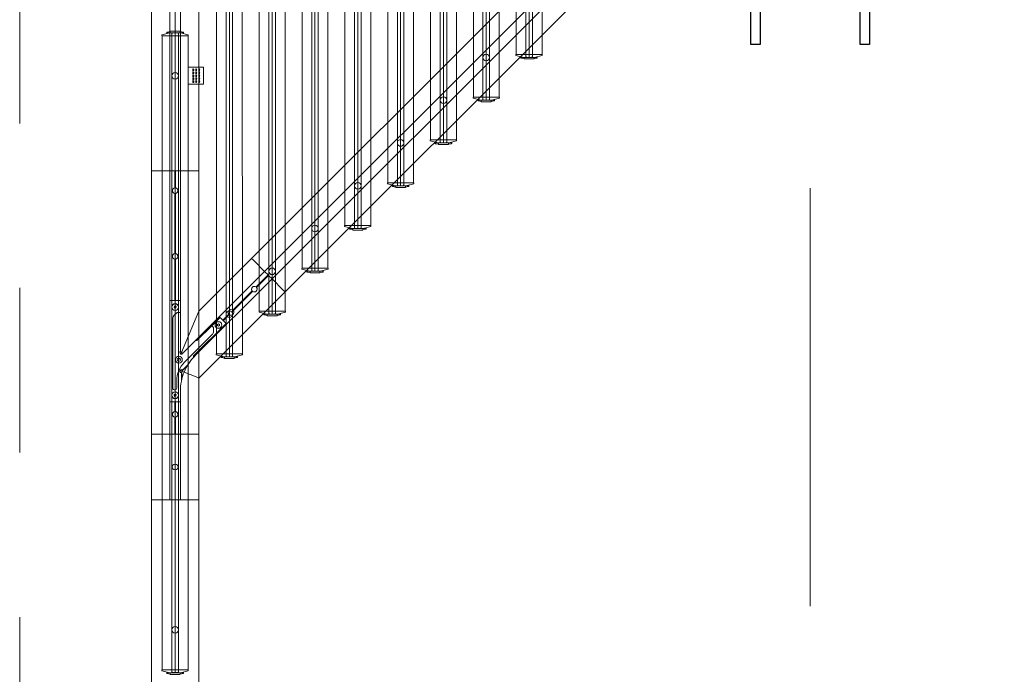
# Model space of a CAD drawing. Header units: metres. Extents: x 10441 to 19716, y -6570 to 1447.
# Tile 11 of 136: x 15756 to 15905, y -4762 to -4663. Entities that reach past the tile are written whole.
import ezdxf
from ezdxf.enums import TextEntityAlignment as Align

# ---------------------------------------------------------------- set-up
doc = ezdxf.new("R2010")
doc.units = ezdxf.units.M
doc.header["$MEASUREMENT"] = 0
doc.linetypes.add('8', pattern=[0.5, 0.25, -0.25])
doc.linetypes.add('DASHDOT', pattern=[25.4, 12.7, -6.35, 0, -6.35])
for name, color, linetype, lineweight in [('#elektryczne', 8, 'Continuous', 20), ('_K_stal', 8, 'Continuous', 25), ('A_B.CIENKIE', 8, 'Continuous', 9), ('A_OSIE', 8, 'Continuous', 13), ('A_OZACZENIE DRZWI', 8, 'Continuous', 13), ('A_OZNACZENIA OKIEN', 8, 'Continuous', 13), ('A_STOLARKA', 8, 'Continuous', 5)]:
    doc.layers.add(name, color=color, linetype=linetype, lineweight=lineweight)
doc.styles.add('m1_romans', font='romans.shx', dxfattribs={"width": 0.8})

# ---------------------------------------------------------------- blocks, each defined once
blk = doc.blocks.new('podkład')
at = {"layer": '_K_stal', "color": 8}
blk.add_lwpolyline([(11701.09, -2403.7), (11702.49, -2403.7), (11702.49, -2421.7), (11701.09, -2421.7), (11701.09, -2414.62, 0.414214), (11699.59, -2413.12), (11687.39, -2413.12, 0.414214), (11685.89, -2414.62), (11685.89, -2421.7), (11684.49, -2421.7), (11684.49, -2403.7), (11685.89, -2403.7), (11685.89, -2410.77, 0.414214), (11687.39, -2412.27), (11699.59, -2412.27, 0.414214), (11701.09, -2410.77)], format="xyb", close=True, dxfattribs=at)
at = {"layer": 'A_B.CIENKIE', "color": 8, "linetype": '8', "ltscale": 100}
for p, q in [((11573.49, -2008.7), (11573.49, -4224.7)), ((11593.49, -2008.7), (11593.49, -4188.5))]:
    blk.add_line(p, q, dxfattribs=at)
at = {"layer": 'A_OSIE', "color": 8, "linetype": 'DASHDOT', "ltscale": 5}
blk.add_line((11693.49, -4159.34), (11693.49, -2044.7), dxfattribs=at)
at = {"layer": 'A_STOLARKA', "color": 8}
for p, q in [((11648.86, -2423.22), (11648.86, -2326.95)), ((11650.32, -2423.56), (11650.32, -2326.59)), ((11650.82, -2326.47), (11650.82, -2423.67)), ((11651.32, -2326.59), (11651.32, -2423.56)), ((11652.78, -2326.94), (11652.79, -2423.22)), ((11643.82, -2430.06), (11643.82, -2333.09)), ((11644.32, -2332.97), (11644.32, -2430.17)), ((11644.82, -2333.09), (11644.82, -2430.06)), ((11642.36, -2429.72), (11642.36, -2333.45)), ((11646.28, -2333.44), (11646.29, -2429.72)), ((11635.86, -2436.22), (11635.86, -2339.95)), ((11637.32, -2436.56), (11637.32, -2339.59)), ((11637.82, -2339.47), (11637.82, -2436.67)), ((11638.32, -2339.59), (11638.32, -2436.56)), ((11639.78, -2339.94), (11639.79, -2436.22)), ((11717.79, -2345.12), (11608.69, -2454.22)), ((11629.36, -2442.72), (11629.36, -2346.45)), ((11630.82, -2443.06), (11630.82, -2346.1)), ((11631.32, -2345.97), (11631.32, -2443.17)), ((11631.82, -2346.09), (11631.82, -2443.06)), ((11633.28, -2346.44), (11633.29, -2442.72)), ((11719.85, -2347.02), (11610.67, -2456.2)), ((11720.98, -2348.15), (11611.8, -2457.33)), ((11722.96, -2350.13), (11613.78, -2459.31)), ((11624.32, -2449.56), (11624.32, -2352.6)), ((11624.82, -2352.47), (11624.82, -2449.67)), ((11625.32, -2352.6), (11625.32, -2449.56)), ((11622.86, -2449.22), (11622.86, -2352.95)), ((11626.78, -2352.94), (11626.79, -2449.22)), ((11616.36, -2455.72), (11616.36, -2359.45)), ((11617.82, -2456.06), (11617.82, -2359.1)), ((11618.32, -2358.98), (11618.32, -2456.17)), ((11618.82, -2359.1), (11618.82, -2456.06)), ((11620.28, -2359.44), (11620.29, -2455.72)), ((11609.86, -2462.22), (11609.86, -2365.95)), ((11611.32, -2462.56), (11611.32, -2365.6)), ((11611.82, -2365.48), (11611.82, -2462.67)), ((11612.32, -2365.6), (11612.32, -2462.56)), ((11613.78, -2365.94), (11613.79, -2462.22)), ((11597.09, -2467.28), (11597.09, -2371.15)), ((11605.32, -2371.98), (11605.32, -2469.17)), ((11603.36, -2468.72), (11603.36, -2372.45)), ((11604.82, -2469.06), (11604.82, -2372.1)), ((11605.82, -2372.1), (11605.82, -2469.06)), ((11607.28, -2372.45), (11607.29, -2468.72)), ((11593.49, -2388.81), (11593.49, -2467.28)), ((11596.29, -2390.9), (11596.29, -2464.48)), ((11597.89, -2391.61), (11597.89, -2462.88)), ((11600.69, -2391.61), (11600.69, -2460.08)), ((11593.49, -4178.81), (11593.49, -2419.46)), ((11595.84, -2419.88), (11595.84, -2420.07)), ((11595.88, -2419.83), (11596.34, -2419.75)), ((11596.34, -2419.96), (11596.34, -2419.76)), ((11596.39, -2419.71), (11597.79, -2419.71)), ((11597.84, -2419.75), (11598.3, -2419.83)), ((11597.84, -2419.96), (11597.84, -2419.76)), ((11598.34, -2420.07), (11598.34, -2419.88)), ((11600.69, -4174.29), (11600.69, -2419.46)), ((11595.09, -2420.26), (11596.29, -2419.96)), ((11595.09, -2420.41), (11599.09, -2420.41)), ((11595.12, -2516.71), (11595.12, -2420.41)), ((11596.29, -2419.95), (11595.84, -2419.95)), ((11596.29, -2419.95), (11596.34, -2419.95)), ((11596.29, -2419.96), (11597.89, -2419.96)), ((11596.69, -2419.96), (11596.59, -2420.06)), ((11596.59, -2420.06), (11596.59, -2517.05)), ((11597.49, -2419.96), (11596.69, -2419.96)), ((11597.09, -2420.02), (11597.09, -2517.16)), ((11597.59, -2420.06), (11597.49, -2419.96)), ((11597.59, -2517.05), (11597.59, -2420.06)), ((11597.84, -2419.95), (11597.89, -2419.95)), ((11598.34, -2419.95), (11597.89, -2419.95)), ((11597.89, -2419.96), (11599.09, -2420.26)), ((11599.05, -2420.41), (11599.05, -2516.71)), ((11648.82, -2423.22), (11652.82, -2423.22)), ((11648.82, -2423.37), (11650.02, -2423.67)), ((11649.57, -2423.74), (11649.57, -2423.56)), ((11650.02, -2423.67), (11649.57, -2423.67)), ((11649.61, -2423.79), (11650.07, -2423.87)), ((11650.02, -2423.67), (11650.07, -2423.67)), ((11650.02, -2423.67), (11651.62, -2423.67)), ((11650.07, -2423.67), (11650.07, -2423.87)), ((11650.12, -2423.92), (11651.52, -2423.92)), ((11650.42, -2423.67), (11650.32, -2423.56)), ((11651.22, -2423.67), (11650.42, -2423.67)), ((11651.32, -2423.56), (11651.22, -2423.67)), ((11651.57, -2423.67), (11651.62, -2423.67)), ((11651.57, -2423.67), (11651.57, -2423.87)), ((11651.57, -2423.87), (11652.03, -2423.79)), ((11651.62, -2423.67), (11652.82, -2423.37)), ((11652.07, -2423.67), (11651.62, -2423.67)), ((11652.07, -2423.56), (11652.07, -2423.74)), ((11599.84, -2425.41), (11599.85, -2425.41)), ((11599.84, -2425.71), (11599.85, -2425.71)), ((11599.84, -2425.86), (11599.85, -2425.86)), ((11600.29, -2425.41), (11600.3, -2425.41)), ((11600.29, -2425.71), (11600.3, -2425.71)), ((11600.29, -2425.86), (11600.3, -2425.86)), ((11600.74, -2425.41), (11600.75, -2425.41)), ((11600.74, -2425.71), (11600.75, -2425.71)), ((11600.74, -2425.86), (11600.75, -2425.86)), ((11599.84, -2426.16), (11599.85, -2426.16)), ((11599.84, -2426.31), (11599.85, -2426.31)), ((11599.84, -2426.61), (11599.85, -2426.61)), ((11599.84, -2426.76), (11599.85, -2426.76)), ((11599.84, -2427.06), (11599.85, -2427.06)), ((11599.84, -2427.21), (11599.85, -2427.21)), ((11600.29, -2426.16), (11600.3, -2426.16)), ((11600.29, -2426.31), (11600.3, -2426.31)), ((11600.29, -2426.61), (11600.3, -2426.61)), ((11600.29, -2426.76), (11600.3, -2426.76)), ((11600.29, -2427.06), (11600.3, -2427.06)), ((11600.29, -2427.21), (11600.3, -2427.21)), ((11600.74, -2426.16), (11600.75, -2426.16)), ((11600.74, -2426.31), (11600.75, -2426.31)), ((11600.74, -2426.61), (11600.75, -2426.61)), ((11600.74, -2426.76), (11600.75, -2426.76)), ((11600.74, -2427.06), (11600.75, -2427.06)), ((11600.74, -2427.21), (11600.75, -2427.21)), ((11599.84, -2427.51), (11599.85, -2427.51)), ((11600.29, -2427.51), (11600.3, -2427.51)), ((11600.74, -2427.51), (11600.75, -2427.51)), ((11642.32, -2429.72), (11646.32, -2429.72)), ((11642.32, -2429.87), (11643.52, -2430.17)), ((11643.07, -2430.24), (11643.07, -2430.06)), ((11643.52, -2430.17), (11643.07, -2430.17)), ((11643.11, -2430.29), (11643.57, -2430.37)), ((11643.52, -2430.17), (11643.57, -2430.17)), ((11643.52, -2430.17), (11645.12, -2430.17)), ((11643.57, -2430.17), (11643.57, -2430.37)), ((11643.92, -2430.17), (11643.82, -2430.06)), ((11644.72, -2430.17), (11643.92, -2430.17)), ((11644.82, -2430.06), (11644.72, -2430.17)), ((11645.07, -2430.17), (11645.12, -2430.17)), ((11645.07, -2430.17), (11645.07, -2430.37)), ((11645.07, -2430.37), (11645.53, -2430.29)), ((11645.12, -2430.17), (11646.32, -2429.87)), ((11645.57, -2430.17), (11645.12, -2430.17)), ((11645.57, -2430.06), (11645.57, -2430.24)), ((11643.62, -2430.42), (11645.02, -2430.42)), ((11635.82, -2436.22), (11639.82, -2436.22)), ((11635.82, -2436.37), (11637.02, -2436.67)), ((11636.57, -2436.74), (11636.57, -2436.56)), ((11637.02, -2436.67), (11636.57, -2436.67)), ((11636.61, -2436.79), (11637.07, -2436.87)), ((11637.02, -2436.67), (11637.07, -2436.67)), ((11637.02, -2436.67), (11638.62, -2436.67)), ((11637.07, -2436.67), (11637.07, -2436.87)), ((11637.12, -2436.92), (11638.52, -2436.92)), ((11637.42, -2436.67), (11637.32, -2436.56)), ((11638.22, -2436.67), (11637.42, -2436.67)), ((11638.32, -2436.56), (11638.22, -2436.67)), ((11638.57, -2436.67), (11638.62, -2436.67)), ((11638.57, -2436.67), (11638.57, -2436.87)), ((11638.57, -2436.87), (11639.03, -2436.79)), ((11638.62, -2436.67), (11639.82, -2436.37)), ((11639.07, -2436.67), (11638.62, -2436.67)), ((11639.07, -2436.56), (11639.07, -2436.74)), ((11593.49, -2480.91), (11593.49, -2440.91)), ((11593.49, -2440.91), (11593.89, -2440.91)), ((11596.29, -2440.91), (11593.89, -2440.91)), ((11596.29, -2480.91), (11596.29, -2440.91)), ((11597.04, -2440.91), (11596.29, -2440.91)), ((11597.04, -2443.49), (11597.04, -2440.91)), ((11597.09, -2440.91), (11597.04, -2440.91)), ((11597.09, -2443.48), (11597.09, -2440.91)), ((11597.14, -2440.91), (11597.09, -2440.91)), ((11597.14, -2443.49), (11597.14, -2440.91)), ((11597.89, -2440.91), (11597.14, -2440.91)), ((11597.89, -2468.25), (11597.89, -2440.91)), ((11600.29, -2440.91), (11597.89, -2440.91)), ((11600.29, -2440.91), (11600.69, -2440.91)), ((11600.69, -2462.22), (11600.69, -2440.91)), ((11629.32, -2442.72), (11633.32, -2442.72)), ((11629.32, -2442.87), (11630.52, -2443.17)), ((11630.07, -2443.24), (11630.07, -2443.06)), ((11630.52, -2443.17), (11630.07, -2443.17)), ((11630.11, -2443.29), (11630.57, -2443.37)), ((11630.52, -2443.17), (11630.57, -2443.17)), ((11630.52, -2443.17), (11632.12, -2443.17)), ((11630.57, -2443.17), (11630.57, -2443.37)), ((11630.62, -2443.42), (11632.02, -2443.42)), ((11630.92, -2443.17), (11630.82, -2443.06)), ((11631.72, -2443.17), (11630.92, -2443.17)), ((11631.82, -2443.06), (11631.72, -2443.17)), ((11632.07, -2443.17), (11632.12, -2443.17)), ((11632.07, -2443.17), (11632.07, -2443.37)), ((11632.07, -2443.37), (11632.53, -2443.29)), ((11632.12, -2443.17), (11633.32, -2442.87)), ((11632.57, -2443.17), (11632.12, -2443.17)), ((11632.57, -2443.06), (11632.57, -2443.24)), ((11597.04, -2453.49), (11597.04, -2444.33)), ((11597.09, -2453.48), (11597.09, -2444.33)), ((11597.14, -2453.49), (11597.14, -2444.33)), ((11622.82, -2449.22), (11626.82, -2449.22)), ((11622.82, -2449.37), (11624.02, -2449.67)), ((11623.57, -2449.74), (11623.57, -2449.56)), ((11624.02, -2449.67), (11623.57, -2449.67)), ((11624.02, -2449.67), (11624.07, -2449.67)), ((11624.02, -2449.67), (11625.62, -2449.67)), ((11624.07, -2449.67), (11624.07, -2449.87)), ((11624.42, -2449.67), (11624.32, -2449.56)), ((11625.22, -2449.67), (11624.42, -2449.67)), ((11625.32, -2449.56), (11625.22, -2449.67)), ((11625.57, -2449.67), (11625.62, -2449.67)), ((11625.57, -2449.67), (11625.57, -2449.87)), ((11625.62, -2449.67), (11626.82, -2449.37)), ((11626.07, -2449.67), (11625.62, -2449.67)), ((11626.07, -2449.56), (11626.07, -2449.74)), ((11623.61, -2449.79), (11624.07, -2449.87)), ((11624.12, -2449.92), (11625.52, -2449.92)), ((11625.57, -2449.87), (11626.03, -2449.79)), ((11608.69, -2454.22), (11600.69, -2462.22)), ((11608.69, -2454.22), (11608.97, -2454.5)), ((11597.04, -2460.61), (11597.04, -2454.33)), ((11597.09, -2460.61), (11597.09, -2454.33)), ((11597.14, -2460.61), (11597.14, -2454.33)), ((11610.67, -2456.2), (11608.97, -2454.5)), ((11616.32, -2455.72), (11620.32, -2455.72)), ((11610.67, -2456.2), (11598.4, -2468.47)), ((11611.2, -2456.73), (11609.37, -2458.55)), ((11611.23, -2456.77), (11609.41, -2458.59)), ((11611.27, -2456.8), (11609.44, -2458.62)), ((11611.2, -2456.73), (11610.67, -2456.2)), ((11611.23, -2456.77), (11611.2, -2456.73)), ((11611.27, -2456.8), (11611.23, -2456.77)), ((11611.8, -2457.33), (11611.27, -2456.8)), ((11616.32, -2455.87), (11617.52, -2456.17)), ((11617.07, -2456.24), (11617.07, -2456.06)), ((11617.52, -2456.17), (11617.07, -2456.17)), ((11617.11, -2456.29), (11617.57, -2456.37)), ((11617.52, -2456.17), (11617.57, -2456.17)), ((11617.52, -2456.17), (11619.12, -2456.17)), ((11617.57, -2456.17), (11617.57, -2456.37)), ((11617.62, -2456.42), (11619.02, -2456.42)), ((11617.92, -2456.17), (11617.82, -2456.06)), ((11618.72, -2456.17), (11617.92, -2456.17)), ((11618.82, -2456.06), (11618.72, -2456.17)), ((11619.07, -2456.17), (11619.12, -2456.17)), ((11619.07, -2456.17), (11619.07, -2456.37)), ((11619.07, -2456.37), (11619.53, -2456.29)), ((11619.12, -2456.17), (11620.32, -2455.87)), ((11619.57, -2456.17), (11619.12, -2456.17)), ((11619.57, -2456.06), (11619.57, -2456.24)), ((11611.8, -2457.33), (11600.09, -2469.04)), ((11613.49, -2459.03), (11611.8, -2457.33)), ((11613.78, -2459.31), (11600.69, -2472.4)), ((11608.78, -2459.15), (11605.84, -2462.09)), ((11608.81, -2459.19), (11605.88, -2462.12)), ((11608.85, -2459.22), (11605.91, -2462.16)), ((11613.49, -2459.03), (11613.78, -2459.31)), ((11597.89, -2460.61), (11596.29, -2460.61)), ((11596.92, -2461.65), (11596.97, -2461.48)), ((11597.04, -2461.77), (11596.92, -2461.65)), ((11596.97, -2461.48), (11597.14, -2461.44)), ((11597.14, -2461.44), (11597.26, -2461.57)), ((11597.26, -2461.57), (11597.21, -2461.74)), ((11597.39, -2462.41), (11596.89, -2462.91)), ((11597.21, -2461.74), (11597.04, -2461.77)), ((11597.89, -2462.41), (11597.39, -2462.41)), ((11600.29, -2463.18), (11598.07, -2468.53)), ((11598.07, -2468.53), (11600.29, -2463.18)), ((11600.29, -2463.18), (11600.69, -2462.22)), ((11600.69, -2462.22), (11600.29, -2463.18)), ((11602.64, -2464.44), (11603.91, -2463.17)), ((11604.83, -2464.09), (11603.91, -2463.17)), ((11605.24, -2462.69), (11604.34, -2463.59)), ((11605.27, -2462.72), (11604.37, -2463.63)), ((11605.31, -2462.76), (11604.41, -2463.66)), ((11609.82, -2462.22), (11613.82, -2462.22)), ((11609.82, -2462.37), (11611.02, -2462.67)), ((11610.57, -2462.74), (11610.57, -2462.56)), ((11611.02, -2462.67), (11610.57, -2462.67)), ((11610.61, -2462.79), (11611.07, -2462.87)), ((11611.02, -2462.67), (11611.07, -2462.67)), ((11611.02, -2462.67), (11612.62, -2462.67)), ((11611.07, -2462.67), (11611.07, -2462.87)), ((11611.12, -2462.92), (11612.52, -2462.92)), ((11611.42, -2462.67), (11611.32, -2462.56)), ((11612.22, -2462.67), (11611.42, -2462.67)), ((11612.32, -2462.56), (11612.22, -2462.67)), ((11612.57, -2462.67), (11612.62, -2462.67)), ((11612.57, -2462.67), (11612.57, -2462.87)), ((11612.57, -2462.87), (11613.03, -2462.79)), ((11612.62, -2462.67), (11613.82, -2462.37)), ((11613.07, -2462.67), (11612.62, -2462.67)), ((11613.07, -2462.56), (11613.07, -2462.74)), ((11596.74, -2463.27), (11596.74, -2473.91)), ((11604.83, -2464.09), (11599.9, -2469.01)), ((11600.4, -2466.68), (11602.64, -2464.44)), ((11602.89, -2464.69), (11602.64, -2464.44)), ((11602.89, -2465.4), (11602.89, -2464.69)), ((11603.51, -2464.41), (11603.52, -2464.24)), ((11603.65, -2464.51), (11603.51, -2464.41)), ((11603.52, -2464.24), (11603.68, -2464.16)), ((11603.81, -2464.43), (11603.65, -2464.51)), ((11603.68, -2464.16), (11603.82, -2464.26)), ((11603.82, -2464.26), (11603.81, -2464.43)), ((11598.51, -2469.98), (11602.74, -2465.75)), ((11600.19, -2466.68), (11600.4, -2466.68)), ((11598.07, -2468.53), (11597.98, -2468.76)), ((11597.98, -2468.76), (11598.07, -2468.53)), ((11599.9, -2469.01), (11599.9, -2469.23)), ((11603.32, -2468.72), (11607.32, -2468.72)), ((11603.32, -2468.87), (11604.52, -2469.17)), ((11604.07, -2469.24), (11604.07, -2469.06)), ((11604.52, -2469.17), (11604.07, -2469.17)), ((11604.52, -2469.17), (11604.57, -2469.17)), ((11604.52, -2469.17), (11606.12, -2469.17)), ((11604.57, -2469.17), (11604.57, -2469.37)), ((11604.92, -2469.17), (11604.82, -2469.06)), ((11605.72, -2469.17), (11604.92, -2469.17)), ((11605.82, -2469.06), (11605.72, -2469.17)), ((11606.07, -2469.17), (11606.12, -2469.17)), ((11606.07, -2469.17), (11606.07, -2469.37)), ((11606.12, -2469.17), (11607.32, -2468.87)), ((11606.57, -2469.17), (11606.12, -2469.17)), ((11606.57, -2469.06), (11606.57, -2469.24)), ((11597.73, -2469.35), (11597.53, -2469.84)), ((11597.53, -2469.84), (11597.73, -2469.35)), ((11598.99, -2470.44), (11598.1, -2471.33)), ((11599.01, -2470.4), (11598.24, -2471.17)), ((11604.11, -2469.29), (11604.57, -2469.37)), ((11604.62, -2469.42), (11606.02, -2469.42)), ((11606.07, -2469.37), (11606.53, -2469.29)), ((11597.85, -2471.22), (11598.1, -2471.33)), ((11598.1, -2471.33), (11597.85, -2471.22)), ((11598.06, -2471.6), (11598.06, -2472.74)), ((11598.46, -2471.48), (11598.1, -2471.33)), ((11598.1, -2472.58), (11598.1, -2471.33)), ((11598.46, -2471.48), (11598.1, -2471.33)), ((11598.46, -2471.48), (11600.29, -2472.23)), ((11600.29, -2472.23), (11598.46, -2471.48)), ((11597.34, -2473.91), (11597.34, -2472.81)), ((11600.69, -2472.4), (11600.29, -2472.23)), ((11600.29, -2472.23), (11600.69, -2472.4)), ((11600.69, -2480.91), (11600.69, -2472.4)), ((11596.93, -2475.07), (11596.95, -2474.9)), ((11597.06, -2475.18), (11596.93, -2475.07)), ((11596.95, -2474.9), (11597.12, -2474.84)), ((11597.22, -2475.12), (11597.06, -2475.18)), ((11597.12, -2474.84), (11597.25, -2474.95)), ((11597.25, -2474.95), (11597.22, -2475.12)), ((11597.89, -2480.91), (11597.89, -2474.35)), ((11596.29, -2476.01), (11597.89, -2476.01)), ((11597.04, -2477.49), (11597.04, -2476.01)), ((11597.09, -2477.48), (11597.09, -2476.01)), ((11597.14, -2477.49), (11597.14, -2476.01)), ((11597.04, -2480.91), (11597.04, -2478.33)), ((11597.09, -2480.91), (11597.09, -2478.33)), ((11597.14, -2480.91), (11597.14, -2478.33)), ((11593.89, -2480.91), (11593.49, -2480.91)), ((11593.49, -2490.91), (11593.49, -2480.91)), ((11593.49, -2480.91), (11593.89, -2480.91)), ((11593.89, -2480.91), (11593.49, -2480.91)), ((11593.89, -2480.91), (11596.29, -2480.91)), ((11596.29, -2480.91), (11593.89, -2480.91)), ((11593.89, -2480.91), (11596.29, -2480.91)), ((11596.29, -2480.91), (11597.04, -2480.91)), ((11596.29, -2490.91), (11596.29, -2480.91)), ((11597.04, -2480.91), (11596.29, -2480.91)), ((11596.29, -2480.91), (11597.04, -2480.91)), ((11597.04, -2480.91), (11597.09, -2480.91)), ((11597.09, -2480.91), (11597.04, -2480.91)), ((11597.04, -2480.91), (11597.09, -2480.91)), ((11597.09, -2480.91), (11597.14, -2480.91)), ((11597.14, -2480.91), (11597.09, -2480.91)), ((11597.09, -2480.91), (11597.14, -2480.91)), ((11597.14, -2480.91), (11597.89, -2480.91)), ((11597.89, -2480.91), (11597.14, -2480.91)), ((11597.14, -2480.91), (11597.89, -2480.91)), ((11597.89, -2480.91), (11600.29, -2480.91)), ((11597.89, -2490.91), (11597.89, -2480.91)), ((11600.29, -2480.91), (11597.89, -2480.91)), ((11597.89, -2480.91), (11600.29, -2480.91)), ((11600.69, -2480.91), (11600.29, -2480.91)), ((11600.29, -2480.91), (11600.69, -2480.91)), ((11600.69, -2480.91), (11600.29, -2480.91)), ((11600.69, -2490.91), (11600.69, -2480.91)), ((11600.69, -2490.91), (11593.49, -2490.91)), ((11593.49, -2490.91), (11600.69, -2490.91)), ((11595.09, -2516.71), (11599.09, -2516.71)), ((11595.09, -2516.86), (11596.29, -2517.16)), ((11597.89, -2517.16), (11599.09, -2516.86)), ((11595.84, -2517.23), (11595.84, -2517.05)), ((11596.29, -2517.16), (11595.84, -2517.16)), ((11595.88, -2517.28), (11596.34, -2517.36)), ((11596.29, -2517.16), (11596.34, -2517.16)), ((11596.29, -2517.16), (11597.89, -2517.16)), ((11596.34, -2517.16), (11596.34, -2517.36)), ((11596.39, -2517.41), (11597.79, -2517.41)), ((11596.39, -2517.41), (11597.79, -2517.41)), ((11596.59, -2517.05), (11596.69, -2517.15)), ((11596.69, -2517.15), (11597.49, -2517.15)), ((11597.49, -2517.15), (11597.59, -2517.05)), ((11597.84, -2517.16), (11597.89, -2517.16)), ((11597.84, -2517.16), (11597.84, -2517.36)), ((11597.84, -2517.36), (11598.3, -2517.28)), ((11598.34, -2517.16), (11597.89, -2517.16)), ((11598.34, -2517.05), (11598.34, -2517.23))]:
    blk.add_line(p, q, dxfattribs=at)
at = {"layer": 'A_STOLARKA', "color": 8, "ltscale": 0.1}
for p, q in [((11595.09, -2420.41), (11595.09, -2420.26)), ((11599.09, -2420.41), (11599.09, -2420.26)), ((11648.82, -2423.22), (11648.82, -2423.37)), ((11652.82, -2423.22), (11652.82, -2423.37)), ((11642.32, -2429.72), (11642.32, -2429.87)), ((11646.32, -2429.72), (11646.32, -2429.87)), ((11635.82, -2436.22), (11635.82, -2436.37)), ((11639.82, -2436.22), (11639.82, -2436.37)), ((11629.32, -2442.72), (11629.32, -2442.87)), ((11633.32, -2442.72), (11633.32, -2442.87)), ((11622.82, -2449.22), (11622.82, -2449.37)), ((11626.82, -2449.22), (11626.82, -2449.37)), ((11616.32, -2455.72), (11616.32, -2455.87)), ((11620.32, -2455.72), (11620.32, -2455.87)), ((11609.82, -2462.22), (11609.82, -2462.37)), ((11613.82, -2462.22), (11613.82, -2462.37)), ((11603.32, -2468.72), (11603.32, -2468.87)), ((11607.32, -2468.72), (11607.32, -2468.87)), ((11595.09, -2516.71), (11595.09, -2516.86)), ((11599.09, -2516.71), (11599.09, -2516.86))]:
    blk.add_line(p, q, dxfattribs=at)
at = {"layer": 'A_STOLARKA', "color": 8}
blk.add_lwpolyline([(11601.4, -2427.66), (11601.4, -2425.26, 0.414214), (11601.3, -2425.16), (11599.05, -2425.16), (11599.05, -2427.76), (11601.3, -2427.76, 0.414214)], format="xyb", close=True, dxfattribs=at)
for centre, radius in [((11644.32, -2423.68), 0.5), ((11597.09, -2426.46), 0.5), ((11637.82, -2430.18), 0.5), ((11631.32, -2436.68), 0.5), ((11624.82, -2443.18), 0.5), ((11618.32, -2449.68), 0.5), ((11611.82, -2456.18), 0.5), ((11597.09, -2461.61), 0.52), ((11597.09, -2461.61), 0.5), ((11605.32, -2462.68), 0.5), ((11603.67, -2464.33), 0.52), ((11603.67, -2464.33), 0.5), ((11597.66, -2469.61), 0.52), ((11597.66, -2469.61), 0.265), ((11597.09, -2475.01), 0.52), ((11597.09, -2475.01), 0.5), ((11597.09, -2510.66), 0.5), ((11597.09, -2510.66), 0.5)]:
    blk.add_circle(centre, radius, dxfattribs=at)
for centre, radius, start, end in [((11595.89, -2419.88), 0.05, 100, 180), ((11596.39, -2419.76), 0.05, 90, 180), ((11597.79, -2419.76), 0.05, 0, 90), ((11598.29, -2419.88), 0.05, 0, 80), ((11649.62, -2423.74), 0.05, 180, 260), ((11650.12, -2423.87), 0.05, 180, 270), ((11651.52, -2423.87), 0.05, 270, 0), ((11652.02, -2423.74), 0.05, 280, 0), ((11643.12, -2430.24), 0.05, 180, 260), ((11645.52, -2430.24), 0.05, 280, 0), ((11643.62, -2430.37), 0.05, 180, 270), ((11645.02, -2430.37), 0.05, 270, 0), ((11636.62, -2436.74), 0.05, 180, 260), ((11637.12, -2436.87), 0.05, 180, 270), ((11638.52, -2436.87), 0.05, 270, 0), ((11639.02, -2436.74), 0.05, 280, 0), ((11597.09, -2443.91), 0.425, 96.7563, 263.2437), ((11597.09, -2443.91), 0.425, 90, 96.7563), ((11597.09, -2443.91), 0.425, 83.2437, 90), ((11597.09, -2443.91), 0.425, 276.7563, 83.2437), ((11630.12, -2443.24), 0.05, 180, 260), ((11630.62, -2443.37), 0.05, 180, 270), ((11632.02, -2443.37), 0.05, 270, 0), ((11632.52, -2443.24), 0.05, 280, 0), ((11597.09, -2443.91), 0.425, 263.2437, 270), ((11597.09, -2443.91), 0.425, 270, 276.7563), ((11623.62, -2449.74), 0.05, 180, 260), ((11626.02, -2449.74), 0.05, 280, 0), ((11624.12, -2449.87), 0.05, 180, 270), ((11625.52, -2449.87), 0.05, 270, 0), ((11597.09, -2453.91), 0.425, 96.7563, 263.2437), ((11597.09, -2453.91), 0.425, 90, 96.7563), ((11597.09, -2453.91), 0.425, 83.2437, 90), ((11597.09, -2453.91), 0.425, 276.7563, 83.2437), ((11597.09, -2453.91), 0.425, 263.2437, 270), ((11597.09, -2453.91), 0.425, 270, 276.7563), ((11617.12, -2456.24), 0.05, 180, 260), ((11617.62, -2456.37), 0.05, 180, 270), ((11619.02, -2456.37), 0.05, 270, 0), ((11619.52, -2456.24), 0.05, 280, 0), ((11609.11, -2458.89), 0.425, 51.7563, 218.2437), ((11609.11, -2458.89), 0.425, 231.7563, 38.2437), ((11609.11, -2458.89), 0.425, 45, 51.7563), ((11609.11, -2458.89), 0.425, 38.2437, 45), ((11609.11, -2458.89), 0.425, 218.2437, 225), ((11609.11, -2458.89), 0.425, 225, 231.7563), ((11597.24, -2463.27), 0.5, 135, 180), ((11605.57, -2462.42), 0.425, 51.7563, 218.2437), ((11605.57, -2462.42), 0.425, 218.2437, 225), ((11605.57, -2462.42), 0.425, 225, 231.7563), ((11605.57, -2462.42), 0.425, 231.7563, 38.2437), ((11605.57, -2462.42), 0.425, 45, 51.7563), ((11605.57, -2462.42), 0.425, 38.2437, 45), ((11610.62, -2462.74), 0.05, 180, 260), ((11611.12, -2462.87), 0.05, 180, 270), ((11612.52, -2462.87), 0.05, 270, 0), ((11613.02, -2462.74), 0.05, 280, 0), ((11602.39, -2465.4), 0.5, 315, 0), ((11598.06, -2468.52), 0.25, 131.1814, 358.5484), ((11598.19, -2468.25), 0.3, 180, 247.5), ((11598.19, -2468.25), 0.3, 247.5, 315), ((11605.39, -2474.35), 7.5, 135, 157.5), ((11601.34, -2472.81), 4, 135, 180), ((11604.12, -2469.24), 0.05, 180, 260), ((11604.62, -2469.37), 0.05, 180, 270), ((11606.02, -2469.37), 0.05, 270, 0), ((11606.52, -2469.24), 0.05, 280, 0), ((11598.06, -2471.35), 0.25, 45, 270), ((11605.39, -2474.35), 7.5, 157.5, 180), ((11597.04, -2473.91), 0.3, 180, 0), ((11597.09, -2477.91), 0.425, 96.7563, 263.2437), ((11597.09, -2477.91), 0.425, 90, 96.7563), ((11597.09, -2477.91), 0.425, 83.2437, 90), ((11597.09, -2477.91), 0.425, 276.7563, 83.2437), ((11597.09, -2477.91), 0.425, 263.2437, 270), ((11597.09, -2477.91), 0.425, 270, 276.7563), ((11597.09, -2485.91), 0.45, 96.3794, 263.6206), ((11597.09, -2485.91), 0.45, 90, 96.3794), ((11597.09, -2485.91), 0.45, 83.6206, 90), ((11597.09, -2485.91), 0.45, 276.3794, 83.6206), ((11597.09, -2485.91), 0.45, 263.6206, 270), ((11597.09, -2485.91), 0.45, 270, 276.3794), ((11595.89, -2517.23), 0.05, 180, 260), ((11596.39, -2517.36), 0.05, 180, 270), ((11597.79, -2517.36), 0.05, 270, 0), ((11598.29, -2517.23), 0.05, 280, 0)]:
    blk.add_arc(centre, radius, start, end, dxfattribs=at)
for centre in [(11599.84, -2425.56), (11599.84, -2426.01), (11600.29, -2425.56), (11600.29, -2426.01), (11600.74, -2425.56), (11600.74, -2426.01), (11599.84, -2426.46), (11599.84, -2426.91), (11599.84, -2427.36), (11600.29, -2426.46), (11600.29, -2426.91), (11600.29, -2427.36), (11600.74, -2426.46), (11600.74, -2426.91), (11600.74, -2427.36)]:
    blk.add_ellipse(centre, major_axis=(0, -0.15), ratio=0.5, start_param=3.141593, end_param=6.283185, dxfattribs=at)
for centre in [(11599.85, -2425.56), (11599.85, -2426.01), (11600.3, -2425.56), (11600.3, -2426.01), (11600.75, -2425.56), (11600.75, -2426.01), (11599.85, -2426.46), (11599.85, -2426.91), (11599.85, -2427.36), (11600.3, -2426.46), (11600.3, -2426.91), (11600.3, -2427.36), (11600.75, -2426.46), (11600.75, -2426.91), (11600.75, -2427.36)]:
    blk.add_ellipse(centre, major_axis=(0, -0.15), ratio=0.5, dxfattribs=at)
at = {"layer": 'A_OZACZENIE DRZWI', "color": 8, "ltscale": 0.1, "style": 'm1_romans', "width": 0.8}
for rotation, p in [(98.4861, (12735.07, -773.13)), (360, (12573.8, -1012.7)), (90, (11565.29, -1150.14)), (90, (11872.29, -1150.14)), (90, (12230.03, -1245.64)), (90, (12385.87, -1249.44)), (90, (11565.29, -1370.89)), (90, (11872.29, -1370.89)), (90, (12230.03, -1370.89)), (90, (12389.3, -1370.89)), (90, (11748.79, -1556.15)), (90, (11986.6, -1556.15)), (90, (12389.3, -1556.15)), (360, (12235.05, -1664.2)), (360, (12235.05, -1880.2)), (90, (11745.78, -2001.94))]:
    blk.add_attdef('SZEROKOSC', text='', height=10, rotation=rotation, dxfattribs=at).set_placement(p, align=Align.BOTTOM_CENTER)
for rotation, p in [(98.4861, (12738.56, -773.47)), (360, (12572.95, -1016.09)), (90, (11568.68, -1150.99)), (90, (11875.68, -1150.99)), (90, (12233.42, -1246.49)), (90, (12389.27, -1250.29)), (90, (11568.68, -1371.74)), (90, (11875.68, -1371.74)), (90, (12233.42, -1371.74)), (90, (12392.69, -1371.74)), (90, (11752.19, -1557)), (90, (11990, -1557)), (90, (12392.69, -1557)), (360, (12234.2, -1667.59)), (360, (12234.2, -1883.59)), (90, (11749.18, -2002.79))]:
    blk.add_attdef('WYSOKOSC', text='', height=10, rotation=rotation, dxfattribs=at).set_placement(p, align=Align.TOP_CENTER)
at = {"layer": 'A_OZNACZENIA OKIEN', "color": 8, "ltscale": 0.1, "style": 'm1_romans', "width": 0.8}
for rotation, p in [(278.8676, (13403.28, -587.56)), (278.8676, (13013.44, -645.27)), (278.8676, (12475.3, -724.92)), (278.8676, (12253.72, -757.72)), (0, (14011.09, -903.42)), (278.8676, (11051.11, -935.72)), (278.8676, (10670.26, -992.09)), (0, (14011.09, -1578.09)), (90, (10823, -2081.55)), (90, (11208, -2081.55)), (90, (11974, -2081.55)), (90, (13179.19, -2081.55)), (90, (13543.19, -2081.55))]:
    blk.add_attdef('WYSOKOSC', text='', height=10, rotation=rotation, dxfattribs=at).set_placement(p, align=Align.TOP_CENTER)
for rotation, p in [(278.8676, (13373.71, -593.04)), (278.8676, (12983.87, -650.74)), (278.8676, (12445.73, -730.4)), (278.8676, (12224.15, -763.19)), (0, (14017.48, -900.03)), (278.8676, (11021.54, -941.2)), (278.8676, (10640.69, -997.57)), (0, (14017.48, -1574.7)), (90, (10819.6, -2080.7)), (90, (11204.6, -2080.7)), (90, (11970.6, -2080.7)), (90, (13175.8, -2080.7)), (90, (13539.8, -2080.7))]:
    blk.add_attdef('SZEROKOSC', text='', height=10, rotation=rotation, dxfattribs=at).set_placement(p, align=Align.BOTTOM_CENTER)

msp = doc.modelspace()

# ---------------------------------------------------------------- block references
at = {"layer": '#elektryczne', "color": 8, "linetype": 'Continuous', "lineweight": 18}
msp.add_blockref('podkład', (4182.37, -2244.78), dxfattribs=at)

doc.saveas('drawing.dxf')
